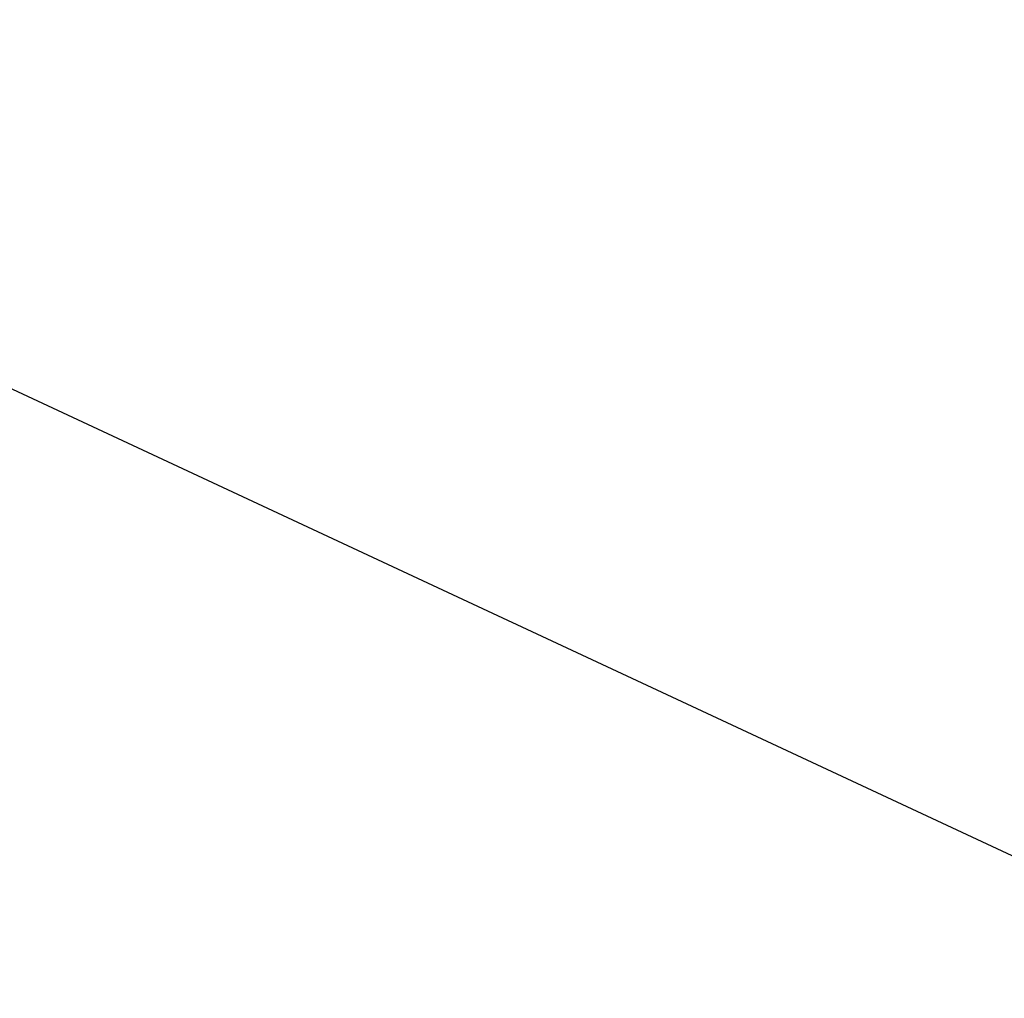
# Model space of a CAD drawing. Header units: centimetres. Extents: x -4.05 to 4.05, y -4.31 to 4.05.
# Tile 186 of 256: x -1.211487 to -1.211066, y -2.100778 to -2.100359. Entities that reach past the tile are written whole.
import ezdxf

# ---------------------------------------------------------------- set-up
doc = ezdxf.new("R2010")
doc.units = ezdxf.units.CM
doc.header["$LTSCALE"] = 2.54
doc.layers.get('0').update_dxf_attribs({"true_color": 0xff5454})
doc.layers.add('CHROM', color=7, linetype='Continuous', true_color=0x777799)

# ---------------------------------------------------------------- blocks, each defined once
blk = doc.blocks.new('Grupuj#5')
at = {"color": 0}
for p, q in [((1.30793682, 0.42374582, 3.56614096), (1.69094122, 0.24487323, 3.57731784)), ((1.30793682, 0.42374582, 3.56614096), (1.69094122, 0.24487323, 3.57731784)), ((1.30793682, 0.42374582, 2.36614096), (1.69094122, 0.24487323, 2.37731784)), ((1.30793682, 0.42374582, 2.36614096), (1.69094122, 0.24487323, 2.37731784)), ((1.30793682, 0.42374582, -0.03385904), (1.69094122, 0.24487323, -0.02268216)), ((1.30793682, 0.42374582, -0.03385904), (1.69094122, 0.24487323, -0.02268216)), ((1.30793682, 0.42374582, 1.16614096), (1.42279752, 0.37010301, 1.16949284)), ((1.30793682, 0.42374582, 1.16614096), (1.42279752, 0.37010301, 1.16949284))]:
    blk.add_line(p, q, dxfattribs=at)
blk = doc.blocks.new('R__nica#1')
at = {"color": 0, "zscale": 0.7551020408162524}
blk.add_blockref('Grupuj#5', (1.27720248, 1.27731083, 0.90612245), dxfattribs=at)
blk = doc.blocks.new('Oltens Halsa korek do umywalki klik klak okr_g_y z przelewem G1 1_4 chrom 05101100')
at = {"layer": 'CHROM', "color": 0}
blk.add_blockref('R__nica#1', (0.24601846, 0.24601846, 7.96630594), dxfattribs=at)

msp = doc.modelspace()

# ---------------------------------------------------------------- block references
at = {"color": 8, "true_color": 0x717171}
msp.add_blockref('Oltens Halsa korek do umywalki klik klak okr_g_y z przelewem G1 1_4 chrom 05101100', (-4.04601846, -4.04601846), dxfattribs=at)

doc.saveas('drawing.dxf')
